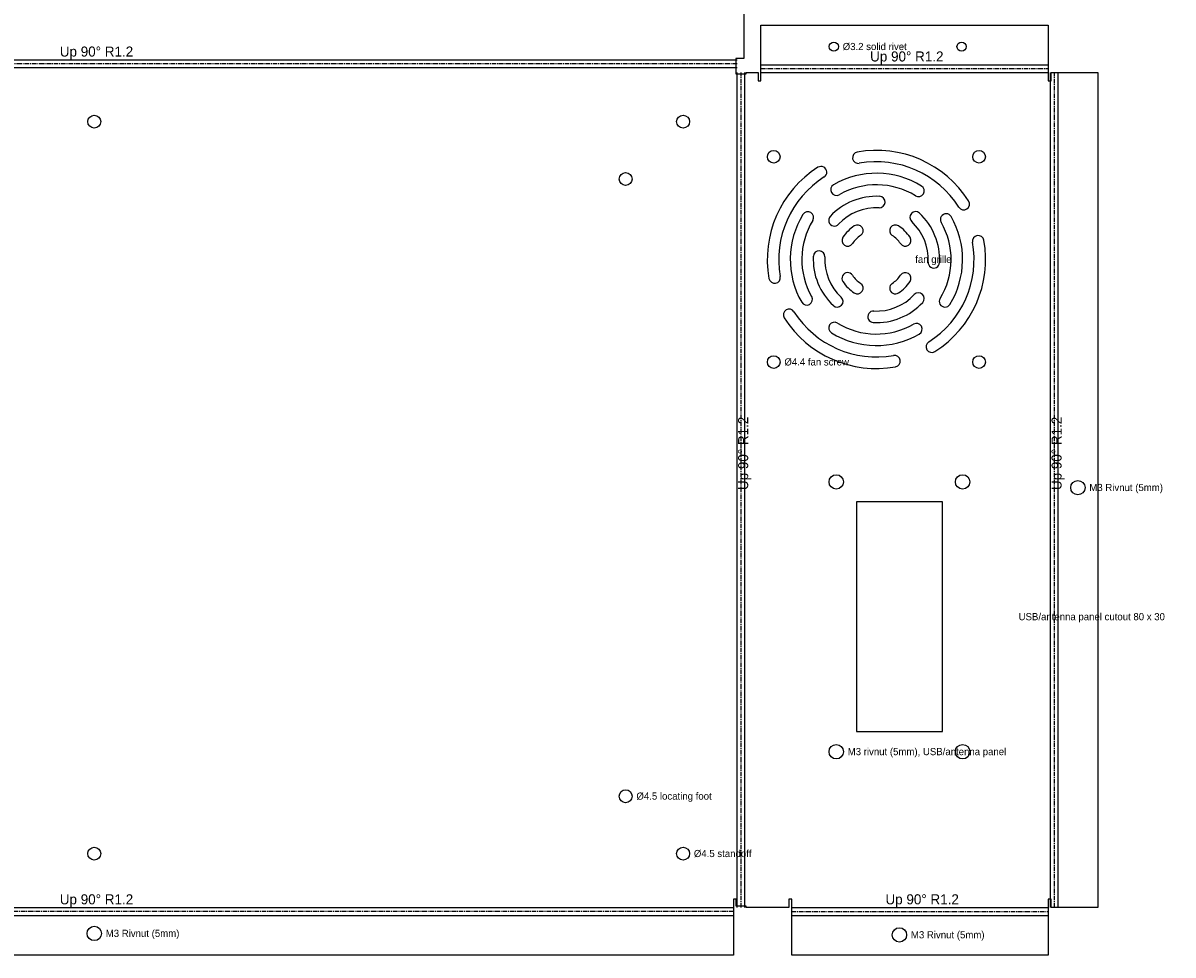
# Model space of a CAD drawing. Header units: millimetres. Extents: x 0 to 1371, y -1092 to 53.
# Tile 5 of 10: x 325 to 725, y -435 to -110. Entities that reach past the tile are written whole.
import ezdxf

# ---------------------------------------------------------------- set-up
doc = ezdxf.new("R2010")
doc.units = ezdxf.units.MM
doc.linetypes.add('CENTER2', pattern=[2.541, 1.587, -0.318, 0.318, -0.318])
for name, color, linetype in [('Bend Center', 1, 'CENTER2'), ('Bend Notes', 3, 'CONTINUOUS'), ('Leaders', 5, 'CONTINUOUS'), ('Visible', 7, 'CONTINUOUS'), ('Visible Narrow', 8, 'CONTINUOUS')]:
    doc.layers.add(name, color=color, linetype=linetype)

msp = doc.modelspace()

# ---------------------------------------------------------------- linework, layer by layer
at = {"layer": 'Bend Center'}
for p, q in [((573.23, -124.27), (125.63, -124.27)), ((574.59, -418.23), (574.59, -127.33)), ((581.54, -125.97), (681.54, -125.97)), ((683.7, -418.23), (683.7, -127.33)), ((571.93, -419.59), (126.93, -419.59)), ((592.24, -419.59), (681.54, -419.59))]:
    msp.add_line(p, q, dxfattribs=at)
at = {"layer": 'Visible'}
for p, q in [((575.63, -16.51), (575.63, -122.41)), ((581.54, -124.11), (581.54, -110.81)), ((581.54, -110.81), (681.54, -110.81)), ((681.54, -110.81), (681.54, -124.11)), ((575.63, -122.41), (572.73, -122.41)), ((572.73, -122.41), (572.73, -127.83)), ((572.73, -127.83), (576.44, -127.83)), ((576.44, -127.83), (576.44, -127.33)), ((576.44, -127.33), (580.54, -127.33)), ((580.54, -127.33), (580.54, -130.23)), ((581.54, -124.61), (581.54, -124.11)), ((581.54, -127.33), (581.54, -124.61)), ((581.54, -130.23), (581.54, -127.33)), ((681.54, -124.11), (681.54, -124.61)), ((681.54, -124.61), (681.54, -127.33)), ((681.54, -127.33), (681.54, -130.23)), ((682.54, -130.23), (682.54, -127.33)), ((682.54, -127.33), (685.06, -127.33)), ((685.06, -127.33), (698.86, -127.33)), ((698.86, -127.33), (698.86, -418.23)), ((580.54, -130.23), (581.54, -130.23)), ((681.54, -130.23), (682.54, -130.23)), ((644.74, -276.93), (614.74, -276.93)), ((614.74, -276.93), (614.74, -356.93)), ((644.74, -356.93), (644.74, -276.93)), ((614.74, -356.93), (644.74, -356.93)), ((572.93, -415.33), (571.93, -415.33)), ((571.93, -415.33), (571.93, -418.23)), ((572.93, -417.73), (572.93, -415.33)), ((592.24, -415.33), (591.24, -415.33)), ((591.24, -415.33), (591.24, -418.23)), ((592.24, -418.23), (592.24, -415.33)), ((682.54, -415.33), (681.54, -415.33)), ((681.54, -415.33), (681.54, -418.23)), ((682.54, -418.23), (682.54, -415.33)), ((571.93, -418.23), (571.93, -420.94)), ((576.44, -417.73), (572.93, -417.73)), ((576.44, -418.23), (576.44, -417.73)), ((591.24, -418.23), (576.44, -418.23)), ((592.24, -420.94), (592.24, -418.23)), ((681.54, -418.23), (681.54, -420.94)), ((685.06, -418.23), (682.54, -418.23)), ((698.86, -418.23), (685.06, -418.23)), ((571.93, -420.94), (571.93, -421.44)), ((571.93, -421.44), (571.93, -434.74)), ((592.24, -421.44), (592.24, -420.94)), ((592.24, -434.74), (592.24, -421.44)), ((681.54, -420.94), (681.54, -421.44)), ((681.54, -421.44), (681.54, -434.74)), ((571.93, -434.74), (126.93, -434.74)), ((681.54, -434.74), (592.24, -434.74))]:
    msp.add_line(p, q, dxfattribs=at)
for centre, radius in [((606.9, -118.31), 1.6), ((651.38, -118.31), 1.6), ((349.43, -144.43), 2.25), ((554.43, -144.43), 2.25), ((585.99, -156.68), 2.2), ((657.49, -156.68), 2.2), ((534.43, -164.43), 2.25), ((585.99, -228.18), 2.2), ((657.49, -228.18), 2.2), ((607.74, -269.93), 2.5), ((651.74, -269.93), 2.5), ((691.86, -271.93), 2.5), ((607.74, -363.93), 2.5), ((651.74, -363.93), 2.5), ((534.43, -379.43), 2.25), ((349.43, -399.43), 2.25), ((554.43, -399.43), 2.25), ((349.43, -427.24), 2.5), ((629.74, -427.74), 2.5)]:
    msp.add_circle(centre, radius, dxfattribs=at)
for centre, radius, start, end in [((615.43, -156.99), 2, 100.1042, 280.1042), ((621.74, -192.43), 38, 32.3859, 100.1042), ((602.46, -162.03), 2, 302.3859, 122.3859), ((621.74, -192.43), 34, 32.3859, 100.1042), ((621.74, -192.43), 38, 122.3859, 190.1042), ((621.74, -192.43), 34, 122.3859, 190.1042), ((621.74, -192.43), 30, 58.4873, 119.8394), ((607.81, -168.14), 2, 119.8394, 299.8394), ((621.74, -192.43), 26, 58.4873, 119.8394), ((636.38, -168.56), 2, 238.4873, 58.4873), ((621.74, -192.43), 22, 87.1352, 137.0282), ((622.74, -172.45), 2, 267.1352, 87.1352), ((652.14, -173.15), 2, 212.3859, 32.3859), ((597.87, -177.79), 2, 328.4873, 148.4873), ((621.74, -192.43), 18, 87.1352, 137.0282), ((635.38, -177.79), 2, 47.0282, 227.0282), ((621.74, -192.43), 30, 148.4873, 209.8394), ((621.74, -192.43), 26, 148.4873, 209.8394), ((607.11, -178.8), 2, 137.0282, 317.0282), ((621.74, -192.43), 18, 357.1352, 47.0282), ((621.74, -192.43), 22, 357.1352, 47.0282), ((621.74, -192.43), 26, 328.4873, 29.8394), ((646.03, -178.5), 2, 29.8394, 209.8394), ((621.74, -192.43), 30, 328.4873, 29.8394), ((621.74, -192.43), 14, 123.4225, 146.5775), ((621.74, -192.43), 10, 123.4225, 146.5775), ((615.13, -182.41), 2, 303.4225, 123.4225), ((628.35, -182.41), 2, 56.5775, 236.5775), ((621.74, -192.43), 10, 33.4225, 56.5775), ((621.74, -192.43), 14, 33.4225, 56.5775), ((657.18, -186.11), 2, 10.1042, 190.1042), ((611.73, -185.82), 2, 146.5775, 326.5775), ((631.76, -185.82), 2, 213.4225, 33.4225), ((621.74, -192.43), 34, 302.3859, 10.1042), ((621.74, -192.43), 38, 302.3859, 10.1042), ((621.74, -192.43), 22, 177.1352, 227.0282), ((601.77, -191.43), 2, 357.1352, 177.1352), ((621.74, -192.43), 18, 177.1352, 227.0282), ((641.72, -193.43), 2, 177.1352, 357.1352), ((586.3, -198.74), 2, 190.1042, 10.1042), ((611.73, -199.04), 2, 33.4225, 213.4225), ((621.74, -192.43), 14, 213.4225, 236.5775), ((621.74, -192.43), 10, 213.4225, 236.5775), ((621.74, -192.43), 10, 303.4225, 326.5775), ((621.74, -192.43), 14, 303.4225, 326.5775), ((631.76, -199.04), 2, 326.5775, 146.5775), ((615.13, -202.44), 2, 236.5775, 56.5775), ((628.35, -202.44), 2, 123.4225, 303.4225), ((636.38, -206.06), 2, 317.0282, 137.0282), ((597.46, -206.36), 2, 209.8394, 29.8394), ((608.11, -207.06), 2, 227.0282, 47.0282), ((621.74, -192.43), 22, 267.1352, 317.0282), ((621.74, -192.43), 18, 267.1352, 317.0282), ((645.61, -207.06), 2, 148.4873, 328.4873), ((591.34, -211.71), 2, 32.3859, 212.3859), ((621.74, -192.43), 34, 212.3859, 280.1042), ((620.74, -212.4), 2, 87.1352, 267.1352), ((621.74, -192.43), 38, 212.3859, 280.1042), ((607.11, -216.3), 2, 58.4873, 238.4873), ((621.74, -192.43), 26, 238.4873, 299.8394), ((635.67, -216.72), 2, 299.8394, 119.8394), ((621.74, -192.43), 30, 238.4873, 299.8394), ((641.03, -222.83), 2, 122.3859, 302.3859), ((628.06, -227.87), 2, 280.1042, 100.1042)]:
    msp.add_arc(centre, radius, start, end, dxfattribs=at)
at = {"layer": 'Visible Narrow'}
for p, q in [((125.63, -122.91), (573.23, -122.91)), ((125.63, -125.63), (573.23, -125.63)), ((573.23, -418.23), (573.23, -127.33)), ((575.94, -418.23), (575.94, -127.33)), ((581.54, -124.61), (681.54, -124.61)), ((581.54, -127.33), (681.54, -127.33)), ((682.34, -418.23), (682.34, -127.33)), ((685.06, -418.23), (685.06, -127.33)), ((126.93, -418.23), (571.93, -418.23)), ((592.24, -418.23), (681.54, -418.23)), ((126.93, -420.94), (571.93, -420.94)), ((592.24, -420.94), (681.54, -420.94))]:
    msp.add_line(p, q, dxfattribs=at)

# ---------------------------------------------------------------- texts
at = {"layer": 'Bend Notes'}
for p in [(337.43, -121.77), (619.54, -123.47), (337.43, -417.09), (624.89, -417.09)]:
    msp.add_text('Up 90%%D R1.2', height=3.5, dxfattribs=at).set_placement(p)
for p in [(577.09, -272.78), (686.2, -272.78)]:
    msp.add_text('Up 90%%D R1.2', height=3.5, rotation=90, dxfattribs=at).set_placement(p)
at = {"layer": 'Leaders'}
for s, p in [('%%c3.2 solid rivet', (610, -119.51)), ('fan grille', (635.24, -193.63)), ('%%c4.4 fan screw', (589.69, -229.38)), ('M3 Rivnut (5mm)', (695.86, -273.13)), ('USB/antenna panel cutout 80 x 30', (671.24, -318.13)), ('M3 rivnut (5mm), USB/antenna panel', (611.74, -365.13)), ('%%c4.5 locating foot', (538.18, -380.63)), ('%%c4.5 standoff', (558.18, -400.63)), ('M3 Rivnut (5mm)', (353.43, -428.44)), ('M3 Rivnut (5mm)', (633.74, -428.94))]:
    msp.add_text(s, height=2.5, dxfattribs=at).set_placement(p)

doc.saveas('drawing.dxf')
